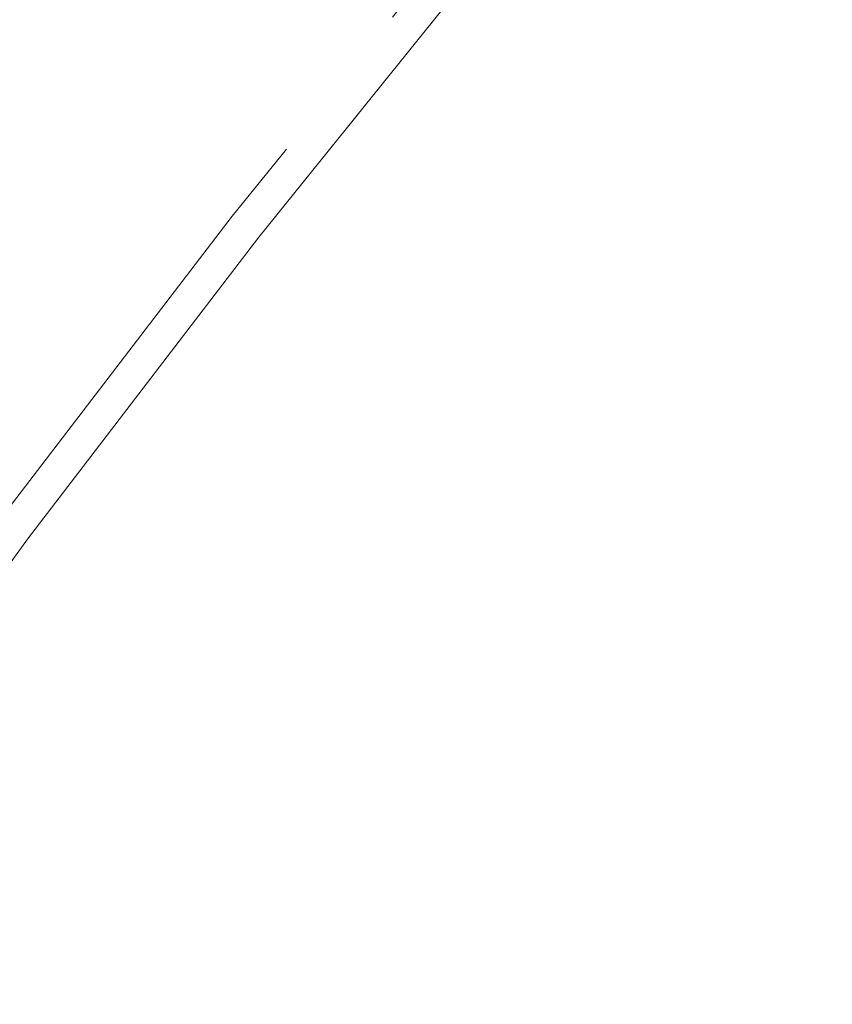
# Model space of a CAD drawing. Header units: metres. Extents: x 163628 to 168255, y 402691 to 405367.
# Tile 162 of 256: x 165476.79 to 165478.71, y 403891.16 to 403893.48. Entities that reach past the tile are written whole.
import ezdxf

# ---------------------------------------------------------------- set-up
doc = ezdxf.new("R2010")
doc.units = ezdxf.units.M
doc.linetypes.add('X-CA190022.004-UO-DWM_Snelfietsroute$0$VH-OPSLUITBAND_80X200', pattern=[14, 8, -2, 2, -2])
doc.layers.add('X-CA190022.004-UO-DWM_Snelfietsroute$0$N-WE-VH-KANTOPSLUITING_ACHTERKANTBAND-G', color=7, linetype='Continuous', lineweight=20)
doc.layers.add('X-CA190022.004-UO-DWM_Snelfietsroute$0$N-WE-VH-KANTOPSLUITING_OPSLUITBAND_80X200-G', color=7, linetype='X-CA190022.004-UO-DWM_Snelfietsroute$0$VH-OPSLUITBAND_80X200', lineweight=20)

msp = doc.modelspace()

# ---------------------------------------------------------------- linework, layer by layer
at = {"layer": 'X-CA190022.004-UO-DWM_Snelfietsroute$0$N-WE-VH-KANTOPSLUITING_ACHTERKANTBAND-G', "ltscale": 0.2, "flags": 128}
msp.add_lwpolyline([(165473.667, 403887.2911), (165473.89, 403887.7065), (165474.3384, 403888.5064), (165474.7968, 403889.2801), (165475.2733, 403890.0426), (165475.7677, 403890.7933), (165476.2797, 403891.5317), (165476.809, 403892.2576), (165477.3552, 403892.9704), (165477.9181, 403893.6699), (165478.4973, 403894.3555), (165479.0942, 403895.0288), (165479.7079, 403895.6899), (165479.763, 403895.749), (165488.4074, 403905.0067), (165514.2484, 403932.3102, -0.404095), (165516.9135, 403932.4298), (165523.963, 403926.1443)], format="xyb", dxfattribs=at)
at = {"layer": 'X-CA190022.004-UO-DWM_Snelfietsroute$0$N-WE-VH-KANTOPSLUITING_OPSLUITBAND_80X200-G', "ltscale": 0.2, "flags": 128}
msp.add_lwpolyline([(165470.4707, 403879.3344), (165470.4813, 403879.3726), (165470.7309, 403880.2646), (165470.9951, 403881.129), (165471.2798, 403881.9866), (165471.5847, 403882.8369), (165471.9096, 403883.6795), (165472.2545, 403884.5139), (165472.619, 403885.3396), (165473.0029, 403886.1561), (165473.4147, 403886.9803), (165473.5963, 403887.3285), (165473.8199, 403887.745), (165474.2691, 403888.5463), (165474.7284, 403889.3217), (165475.206, 403890.0858), (165475.7014, 403890.8381), (165476.2145, 403891.5781), (165476.7449, 403892.3055), (165477.2923, 403893.0198), (165477.8564, 403893.7208), (165478.4368, 403894.4079), (165479.035, 403895.0826), (165479.6494, 403895.7444), (165479.7045, 403895.8035), (165488.3491, 403905.0615), (165514.1903, 403932.3652, -0.404095), (165516.9665, 403932.4898), (165524.0157, 403926.2046)], format="xyb", dxfattribs=at)

doc.saveas('drawing.dxf')
